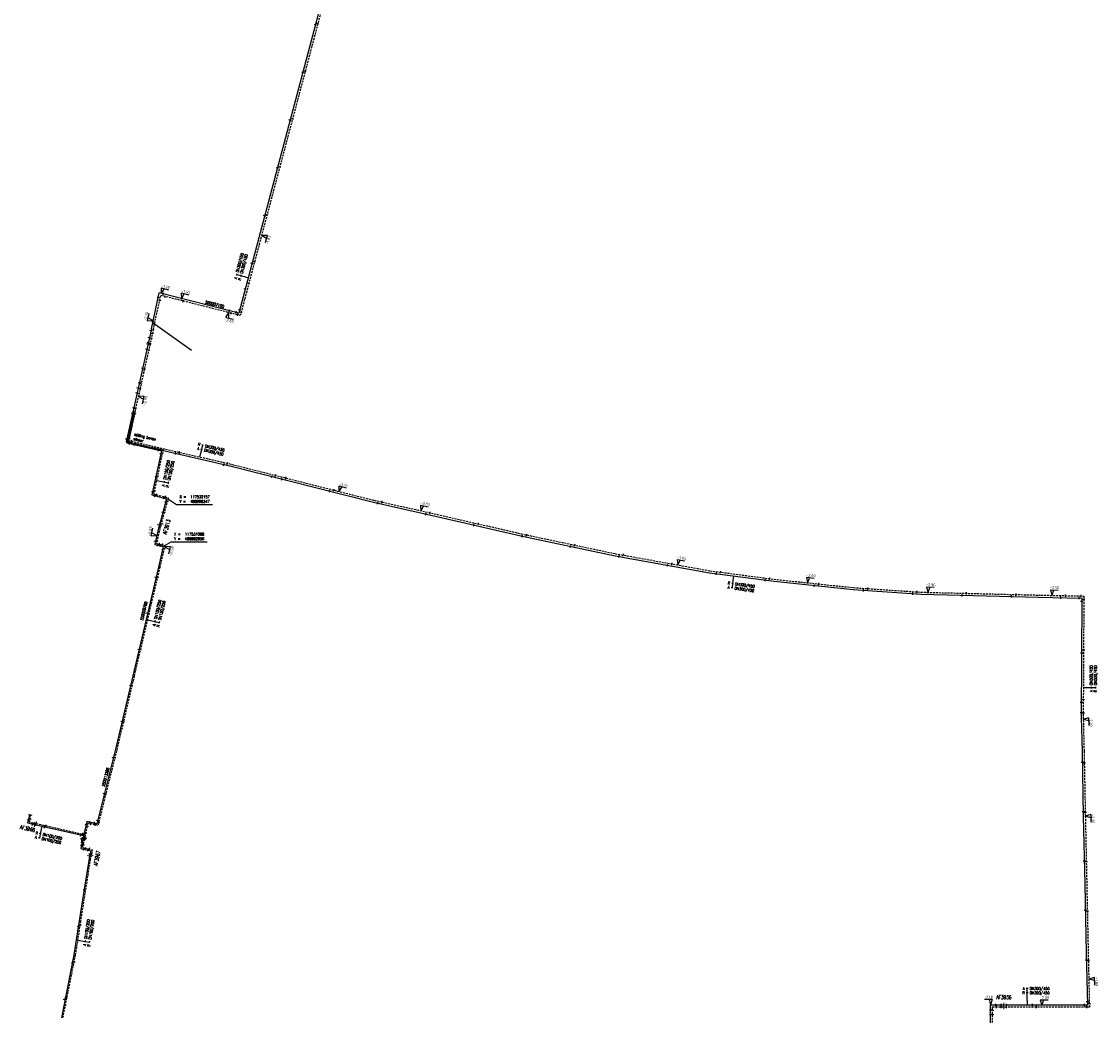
# Model space of a CAD drawing. Header units: millimetres. Extents: x 0 to 118318689, y 0 to 490460760.
# Tile 72 of 117: x 117484931 to 117833591, y 486830889 to 487152766. Entities that reach past the tile are written whole.
import ezdxf
from ezdxf.enums import TextEntityAlignment as Align

# ---------------------------------------------------------------- set-up
doc = ezdxf.new("R2010")
doc.units = ezdxf.units.MM
doc.header["$LTSCALE"] = 200
doc.linetypes.add('HIDDEN2', pattern=[4.7625, 3.175, -1.5875])
doc.layers.get('0').update_dxf_attribs({"color": 8})
for name, color, linetype in [('WT-C-AFSLUITER', 7, 'Continuous'), ('WT-C-mof', 7, 'Continuous'), ('WT-C-VERLOOP', 7, 'Continuous'), ('WT-I-coord', 7, 'Continuous'), ('WT-I-diam', 7, 'Continuous'), ('WT-I-info', 7, 'Continuous'), ('WT-I-NAP', 7, 'Continuous'), ('WT-L-aanvoer', 6, 'Continuous'), ('WT-L-retour', 6, 'HIDDEN2')]:
    doc.layers.add(name, color=color, linetype=linetype)
doc.styles.add('DIN17', font='ROMANS.SHX', dxfattribs={"width": 0.9})
doc.styles.add('ISOCP', font='ISOCP.SHX')

# ---------------------------------------------------------------- blocks, each defined once
blk = doc.blocks.new('LR-mof')
at = {"color": 0, "linetype": 'ByBlock', "lineweight": -2}
blk.add_line((0, -0.75), (0, 0.75), dxfattribs=at)
blk = doc.blocks.new('LR-VERL')
at = {"color": 0, "linetype": 'ByBlock', "lineweight": -2}
blk.add_lwpolyline([(1.08, 0), (-1.08, -1.25), (-1.08, 1.25)], close=True, dxfattribs=at)
blk = doc.blocks.new('rb_topo_xylr')
at = {"color": 0, "linetype": 'Continuous', "style": 'DIN17', "width": 0.9}
for s, p in [('Y =', (0, 1)), ('X =', (0, 4))]:
    blk.add_text(s, height=1.8, dxfattribs=at).set_placement(p)
at = {"color": 0, "style": 'DIN17', "width": 0.9}
for tag, p in [('Y', (7, 1)), ('X', (7, 4))]:
    blk.add_attdef(tag, p, '', height=1.8, dxfattribs=at)
blk = doc.blocks.new('nap2')
at = {"color": 0, "linetype": 'Continuous'}
for p, q in [((1, 3.5), (-4, 3.5)), ((-1, 3.5), (0, 0)), ((1, 3.5), (0, 0))]:
    blk.add_line(p, q, dxfattribs=at)
at = {"color": 0, "linetype": 'Continuous', "style": 'ISOCP'}
for tag, p in [('*2', (-4, 1.5)), ('*1', (-1.5, 5))]:
    blk.add_attdef(tag, text='', height=1.8, dxfattribs=at).set_placement(p, align=Align.MIDDLE)
blk = doc.blocks.new('nap1')
at = {"color": 0, "linetype": 'Continuous'}
for p, q in [((-1, 3.5), (0, 0)), ((-1, 3.5), (4, 3.5)), ((1, 3.5), (0, 0))]:
    blk.add_line(p, q, dxfattribs=at)
at = {"color": 0, "linetype": 'Continuous', "style": 'ISOCP'}
for tag, p in [('*1', (1.7, 5)), ('*2', (4, 1.5))]:
    blk.add_attdef(tag, text='', height=1.8, dxfattribs=at).set_placement(p, align=Align.MIDDLE)
blk = doc.blocks.new('LR-AFS')
at = {"color": 0, "lineweight": -3, "const_width": 0.7}
blk.add_lwpolyline([(0, -1.5), (0, 1.5)], dxfattribs=at)
at = {"color": 7, "linetype": 'ByBlock', "lineweight": -2, "style": 'DIN17', "width": 0.9}
blk.add_attdef('*1', text='', height=2.5, dxfattribs=at).set_placement((0, 5), align=Align.MIDDLE)
at = {"color": 0, "linetype": 'ByBlock', "lineweight": -2, "style": 'DIN17', "width": 0.3, "flags": 1}
for tag, p in [('*2', (2.5, 1.5)), ('OCODE', (-7.5, -2.5)), ('FABR', (-7.5, -7.5)), ('ST', (-7.5, -5)), ('VCODE', (-2.5, -5)), ('NCODE', (-2.5, -2.5)), ('TYPE', (-2.5, -7.5)), ('OPBOUW', (2.5, -7.5)), ('NIVO', (2.5, -5)), ('BC', (2.5, -2.5)), ('BEDIEN', (7.5, -7.5)), ('IMM', (7.5, -5)), ('RK', (7.5, -2.5)), ('BORDL', (-7.5, -15)), ('VERTR', (-7.5, -10)), ('DEKM', (-7.5, -12.5)), ('PDATUM', (-2.5, -12.5)), ('OPBLEN', (-2.5, -10)), ('BORDX', (-2.5, -15)), ('HULPST', (2.5, -10)), ('BORDY', (2.5, -15)), ('OPM', (2.5, -12.5)), ('VERLSP', (7.5, -10)), ('BORDZ', (7.5, -15)), ('BORD', (7.5, -12.5))]:
    blk.add_attdef(tag, text='', height=1.8, dxfattribs=at).set_placement(p, align=Align.MIDDLE)
blk = doc.blocks.new('LR-hyp')
at = {"color": 7, "linetype": 'ByBlock', "lineweight": -3, "style": 'DIN17', "width": 0.9}
blk.add_attdef('*1', text='', height=1.8, dxfattribs=at).set_placement((0, 0), align=Align.MIDDLE)
at = {"color": 7, "linetype": 'ByBlock', "lineweight": -2, "style": 'DIN17', "width": 0.9, "flags": 1}
blk.add_attdef('*2', text='', height=1.8, dxfattribs=at).set_placement((0, -5), align=Align.MIDDLE)
blk = doc.blocks.new('LR-DIAB2')
at = {"color": 0, "linetype": 'Continuous', "lineweight": -3}
blk.add_line((0, 5), (0, 7.8), dxfattribs=at)
at = {"color": 0, "lineweight": -3}
blk.add_line((0, 0), (0, 5), dxfattribs=at)
for points in [[(0.61, 7.8), (0, 7.8), (-0.61, 7.8)], [(0.61, 5), (0, 5), (-0.61, 5)]]:
    blk.add_lwpolyline(points, dxfattribs=at)
at = {"color": 1, "lineweight": -3, "style": 'DIN17', "width": 0.9}
for tag, p in [('*1', (-1.61, 7.8)), ('*2', (-1.61, 5.02))]:
    blk.add_attdef(tag, text='', height=1.8, dxfattribs=at).set_placement(p, align=Align.MIDDLE_RIGHT)
for tag, p in [('*11', (1.61, 7.8)), ('*12', (1.61, 5))]:
    blk.add_attdef(tag, text='', height=1.8, dxfattribs=at).set_placement(p, align=Align.MIDDLE_LEFT)
blk = doc.blocks.new('LR-DIAO2')
at = {"color": 0, "lineweight": -3}
blk.add_line((0, 0), (0, -5), dxfattribs=at)
at = {"color": 0, "linetype": 'Continuous', "lineweight": -3}
blk.add_line((0, -5), (0, -7.8), dxfattribs=at)
at = {"color": 0, "lineweight": -3}
for points in [[(0.61, -5), (0, -5), (-0.61, -5)], [(0.61, -7.8), (0, -7.8), (-0.61, -7.8)]]:
    blk.add_lwpolyline(points, dxfattribs=at)
at = {"color": 1, "lineweight": -3, "style": 'DIN17', "width": 0.9}
for tag, p in [('*1', (-1.61, -5)), ('*2', (-1.61, -7.78))]:
    blk.add_attdef(tag, text='', height=1.8, dxfattribs=at).set_placement(p, align=Align.MIDDLE_RIGHT)
for tag, p in [('*11', (1.61, -5)), ('*12', (1.61, -7.8))]:
    blk.add_attdef(tag, text='', height=1.8, dxfattribs=at).set_placement(p, align=Align.MIDDLE_LEFT)

msp = doc.modelspace()

# ---------------------------------------------------------------- linework, layer by layer
at = {"linetype": 'Continuous'}
msp.add_line((117527590, 487055216), (117540006, 487046340), dxfattribs=at)
at = {"layer": 'WT-I-coord', "color": 1}
for points in [[(117532158, 486998347), (117535088, 486996396), (117546800, 486996396)], [(117531086, 486982951), (117533323, 486984322), (117545034, 486984322)]]:
    msp.add_lwpolyline(points, dxfattribs=at)
at = {"layer": 'WT-I-diam'}
msp.add_line((117810530, 486835700), (117810530, 486834276), dxfattribs=at)
at = {"layer": 'WT-L-aanvoer', "lineweight": -3}
for p, q in [((117582418, 487160447), (117555286, 487058369)), ((117555286, 487058369), (117551944, 487059213)), ((117526966, 487053254), (117518754, 487016622)), ((117521234, 487026453), (117518968, 487016345)), ((117521234, 487026453), (117520971, 487026512)), ((117518754, 487016622), (117552849, 487008735)), ((117518968, 487016345), (117530217, 487013769)), ((117530217, 487013769), (117527151, 486999447)), ((117552849, 487008735), (117598863, 486997103)), ((117527151, 486999447), (117531881, 486998188)), ((117531881, 486998188), (117529548, 486989669)), ((117598863, 486997103), (117619422, 486992526)), ((117619422, 486992526), (117646549, 486986245)), ((117529548, 486989669), (117529286, 486988713)), ((117646549, 486986245), (117677071, 486979790)), ((117677071, 486979790), (117707709, 486974263)), ((117707709, 486974263), (117728572, 486971500)), ((117728572, 486971500), (117754219, 486968791)), ((117754219, 486968791), (117776142, 486967312)), ((117776142, 486967312), (117814122, 486966377)), ((117814122, 486966377), (117828201, 486966073)), ((117828201, 486966073), (117828006, 486927594)), ((117828006, 486927594), (117828280, 486916328)), ((117828280, 486916328), (117828687, 486895390)), ((117828687, 486895390), (117829151, 486873428)), ((117829151, 486873428), (117829610, 486851317)), ((117829610, 486851317), (117830005, 486834269)), ((117798683, 486826380), (117798665, 486833146)), ((117830005, 486834269), (117803828, 486834278))]:
    msp.add_line(p, q, dxfattribs=at)
at = {"layer": 'WT-L-aanvoer'}
for p, q in [((117526966, 487053254), (117529530, 487064875)), ((117551944, 487059213), (117529530, 487064875)), ((117529286, 486988713), (117528040, 486983416)), ((117528040, 486983416), (117530816, 486982782)), ((117530816, 486982782), (117529246, 486976090)), ((117529246, 486976090), (117525241, 486959140)), ((117525241, 486959140), (117520943, 486940843)), ((117520943, 486940843), (117515469, 486917567)), ((117515469, 486917567), (117511036, 486899836)), ((117511036, 486899836), (117509342, 486892974)), ((117486981, 486893134), (117487570, 486895821)), ((117489192, 486892655), (117486981, 486893134)), ((117492076, 486892030), (117489192, 486892655)), ((117505015, 486889030), (117492076, 486892030)), ((117506041, 486893706), (117505028, 486889086)), ((117509342, 486892974), (117506041, 486893706)), ((117504709, 486887634), (117504118, 486884943)), ((117505015, 486889030), (117504709, 486887634)), ((117504118, 486884943), (117507339, 486884251)), ((117507339, 486884251), (117506979, 486882519)), ((117506803, 486881668), (117505777, 486875142)), ((117506979, 486882519), (117506803, 486881668)), ((117505777, 486875142), (117503629, 486861487)), ((117503629, 486861487), (117501914, 486850495)), ((117501914, 486850495), (117497831, 486830112)), ((117798665, 486833146), (117798678, 486834325)), ((117798678, 486834325), (117802936, 486834286)), ((117802936, 486834286), (117803828, 486834278))]:
    msp.add_line(p, q, dxfattribs=at)
at = {"layer": 'WT-L-retour', "lineweight": -3}
for p, q in [((117583046, 487160279), (117555750, 487057581)), ((117527600, 487053112), (117530017, 487064082)), ((117551784, 487058583), (117530017, 487064082)), ((117555750, 487057581), (117551784, 487058583)), ((117527600, 487053112), (117519529, 487017110)), ((117521770, 487026787), (117519506, 487016684)), ((117521702, 487026802), (117521770, 487026787)), ((117519506, 487016684), (117530749, 487014109)), ((117519529, 487017110), (117553002, 487009366)), ((117530749, 487014109), (117527680, 486999772)), ((117553002, 487009366), (117599014, 486997735)), ((117527680, 486999772), (117532434, 486998506)), ((117532434, 486998506), (117530155, 486990184)), ((117599014, 486997735), (117619566, 486993160)), ((117619566, 486993160), (117646690, 486986879)), ((117529722, 486988602), (117528582, 486983754)), ((117530155, 486990184), (117529722, 486988602)), ((117646690, 486986879), (117677195, 486980428)), ((117528582, 486983754), (117531357, 486983120)), ((117531357, 486983120), (117529684, 486975986)), ((117677195, 486980428), (117707809, 486974905)), ((117529684, 486975986), (117525679, 486959037)), ((117707809, 486974905), (117728649, 486972146)), ((117728649, 486972146), (117754276, 486969439)), ((117754276, 486969439), (117776172, 486967961)), ((117776172, 486967961), (117814137, 486967027)), ((117814137, 486967027), (117828854, 486966709)), ((117828854, 486966709), (117828656, 486927600)), ((117525679, 486959037), (117521381, 486940740)), ((117521381, 486940740), (117515907, 486917461)), ((117828656, 486927600), (117828930, 486916335)), ((117515907, 486917461), (117511473, 486899727)), ((117828930, 486916335), (117829337, 486895403)), ((117511473, 486899727), (117509674, 486892440)), ((117487457, 486893440), (117487960, 486895735)), ((117829337, 486895403), (117829801, 486873442)), ((117489642, 486892966), (117487457, 486893440)), ((117492164, 486892420), (117489642, 486892966)), ((117505539, 486889319), (117492164, 486892420)), ((117506384, 486893169), (117505539, 486889319)), ((117509674, 486892440), (117506384, 486893169)), ((117505233, 486887924), (117504644, 486885239)), ((117505539, 486889319), (117505233, 486887924)), ((117504644, 486885239), (117507811, 486884559)), ((117507811, 486884559), (117507460, 486882865)), ((117507197, 486881596), (117506172, 486875080)), ((117507460, 486882865), (117507197, 486881596)), ((117506172, 486875080), (117504024, 486861425)), ((117829801, 486873442), (117830259, 486851331)), ((117504024, 486861425), (117502309, 486850433)), ((117502309, 486850433), (117498226, 486830050)), ((117830259, 486851331), (117830670, 486833621)), ((117799315, 486833148), (117799320, 486833669)), ((117799335, 486825731), (117799315, 486833148)), ((117799320, 486833669), (117802978, 486833636)), ((117802978, 486833636), (117803822, 486833628)), ((117830670, 486833621), (117803822, 486833628))]:
    msp.add_line(p, q, dxfattribs=at)

# ---------------------------------------------------------------- block references
at = {"layer": 'WT-C-AFSLUITER', "linetype": 'Continuous'}
ref = msp.add_blockref('LR-AFS', (117529548, 486989669), dxfattribs=dict(at, xscale=499.9999999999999, yscale=499.9999999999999, zscale=499.9999999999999, rotation=74.68530000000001))
ref.add_attrib('*1', 'AF3913', dxfattribs={"layer": '0', "color": 7, "linetype": 'ByBlock', "lineweight": -2, "height": 1250, "rotation": 74.6853, "style": 'DIN17', "width": 0.65}).set_placement((117531909, 486989107), align=Align.MIDDLE)
for p, xscale, yscale, zscale, rotation in [((117530155, 486990184), 499.9999999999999, 499.9999999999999, 499.9999999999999, 74.68530000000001), ((117489642, 486892966), 500.0000000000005, 500.0000000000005, 500.0000000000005, 347.7733000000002), ((117507460, 486882865), 500, 500, 500, 78.2865), ((117802978, 486833636), 500, 500, 500, 359.4826)]:
    msp.add_blockref('LR-AFS', p, dxfattribs=dict(at, xscale=xscale, yscale=yscale, zscale=zscale, rotation=rotation))
ref = msp.add_blockref('LR-AFS', (117489192, 486892655), dxfattribs=dict(at, xscale=500.0000000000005, yscale=500.0000000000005, zscale=500.0000000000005, rotation=347.7733000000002))
ref.add_attrib('*1', 'AF3966', dxfattribs={"layer": '0', "color": 7, "linetype": 'ByBlock', "lineweight": -2, "height": 1250, "rotation": 347.7733, "style": 'DIN17', "width": 0.65}).set_placement((117486855, 486891411), align=Align.MIDDLE)
ref = msp.add_blockref('LR-AFS', (117506979, 486882519), dxfattribs=dict(at, xscale=500, yscale=500, zscale=500, rotation=78.2865))
ref.add_attrib('*1', 'AF3967', dxfattribs={"layer": '0', "color": 7, "linetype": 'ByBlock', "lineweight": -2, "height": 1250, "rotation": 78.2865, "style": 'DIN17', "width": 0.65}).set_placement((117509363, 486881775), align=Align.MIDDLE)
ref = msp.add_blockref('LR-AFS', (117802936, 486834286), dxfattribs=dict(at, xscale=500, yscale=500, zscale=500, rotation=359.4826))
ref.add_attrib('*1', 'AF3936', dxfattribs={"layer": '0', "color": 7, "linetype": 'ByBlock', "lineweight": -2, "height": 1250, "rotation": 359.4826, "style": 'DIN17', "width": 0.65}).set_placement((117802959, 486836786), align=Align.MIDDLE)
at = {"layer": 'WT-C-mof', "linetype": 'Continuous', "lineweight": -3}
for p, xscale, yscale, zscale, rotation in [((117580099, 487151724), 500.0000000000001, 500.0000000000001, 500.0000000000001, 75.1152), ((117580855, 487152038), 500.0000000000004, 500.0000000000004, 500.0000000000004, 75.11569999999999), ((117575990, 487136263), 500.0000000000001, 500.0000000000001, 500.0000000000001, 75.1152), ((117576752, 487136598), 500.0000000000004, 500.0000000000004, 500.0000000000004, 75.11569999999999), ((117571880, 487120800), 500.0000000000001, 500.0000000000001, 500.0000000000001, 75.1152), ((117572644, 487121144), 500.0000000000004, 500.0000000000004, 500.0000000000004, 75.11569999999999), ((117567770, 487105339), 500.0000000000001, 500.0000000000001, 500.0000000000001, 75.1152), ((117568529, 487105660), 500.0000000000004, 500.0000000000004, 500.0000000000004, 75.11569999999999), ((117563654, 487089852), 500.0000000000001, 500.0000000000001, 500.0000000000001, 75.1152), ((117564423, 487090204, -5399), 500.0000000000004, 500.0000000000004, 500.0000000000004, 75.11569999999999), ((117559546, 487074398), 500.0000000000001, 500.0000000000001, 500.0000000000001, 75.1152), ((117560352, 487074896), 500.0000000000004, 500.0000000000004, 500.0000000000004, 75.11569999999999), ((117557331, 487066063), 500.0000000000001, 500.0000000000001, 500.0000000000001, 75.1152), ((117558497, 487067917), 500.0000000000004, 500.0000000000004, 500.0000000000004, 75.11569999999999), ((117552237, 487059146), 500, 500, 500, 345.823), ((117552776, 487058333), 500, 500, 500, 345.823), ((117526814, 487052578), 500.0000000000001, 500.0000000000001, 500.0000000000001, 77.36490000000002), ((117527281, 487051690), 500.0000000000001, 500.0000000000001, 500.0000000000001, 77.36490000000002), ((117525849, 487048274), 500.0000000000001, 500.0000000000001, 500.0000000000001, 77.36490000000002), ((117525950, 487048724), 500.0000000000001, 500.0000000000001, 500.0000000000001, 77.36490000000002), ((117526317, 487050362), 500.0000000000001, 500.0000000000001, 500.0000000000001, 77.36490000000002), ((117526453, 487047998), 500.0000000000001, 500.0000000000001, 500.0000000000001, 77.36490000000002), ((117526557, 487048460), 500.0000000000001, 500.0000000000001, 500.0000000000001, 77.36490000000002), ((117526929, 487050122), 500.0000000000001, 500.0000000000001, 500.0000000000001, 77.36490000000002), ((117525476, 487046610), 500.0000000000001, 500.0000000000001, 500.0000000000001, 77.36490000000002), ((117526084, 487046351), 500.0000000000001, 500.0000000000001, 500.0000000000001, 77.36490000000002), ((117524088, 487040420), 500.0000000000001, 500.0000000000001, 500.0000000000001, 77.36490000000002), ((117524691, 487040136), 500.0000000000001, 500.0000000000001, 500.0000000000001, 77.36490000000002), ((117522663, 487034062), 500.0000000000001, 500.0000000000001, 500.0000000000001, 77.36490000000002), ((117523038, 487035732), 500.0000000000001, 500.0000000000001, 500.0000000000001, 77.36490000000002), ((117523272, 487033804), 500.0000000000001, 500.0000000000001, 500.0000000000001, 77.36490000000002), ((117523643, 487035463), 500.0000000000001, 500.0000000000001, 500.0000000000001, 77.36490000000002), ((117522292, 487032407), 500.0000000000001, 500.0000000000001, 500.0000000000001, 77.36490000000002), ((117522900, 487032147), 500.0000000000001, 500.0000000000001, 500.0000000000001, 77.36490000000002), ((117521218, 487027616), 500.0000000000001, 500.0000000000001, 500.0000000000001, 77.36490000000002), ((117521835, 487027415, -2913), 500.0000000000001, 500.0000000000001, 500.0000000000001, 77.36490000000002), ((117520828, 487025876), 500.0000000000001, 500.0000000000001, 500.0000000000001, 77.36490000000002), ((117521447, 487025666), 500.0000000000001, 500.0000000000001, 500.0000000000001, 77.36490000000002), ((117534842, 487012900), 500.0000000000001, 500.0000000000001, 500.0000000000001, 346.9747), ((117536027, 487013293), 500.0000000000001, 500.0000000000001, 500.0000000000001, 346.9747), ((117550412, 487009298), 500.0000000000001, 500.0000000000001, 500.0000000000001, 346.9747), ((117551617, 487009687), 500.0000000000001, 500.0000000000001, 500.0000000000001, 346.9747), ((117565955, 487005422), 499.9999999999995, 499.9999999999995, 499.9999999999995, 345.8134000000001), ((117567125, 487005796), 499.9999999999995, 499.9999999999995, 499.9999999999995, 345.8134000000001), ((117569187, 487004605), 499.9999999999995, 499.9999999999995, 499.9999999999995, 345.8134000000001), ((117570565, 487004927), 499.9999999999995, 499.9999999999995, 499.9999999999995, 345.8134000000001), ((117584687, 487000686), 499.9999999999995, 499.9999999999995, 499.9999999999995, 345.8134000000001), ((117586077, 487001005), 499.9999999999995, 499.9999999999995, 499.9999999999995, 345.8134000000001), ((117600208, 486996803), 499.9999999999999, 499.9999999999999, 499.9999999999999, 347.4493), ((117601615, 486997156), 499.9999999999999, 499.9999999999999, 499.9999999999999, 347.4493), ((117530660, 486993729), 499.9999999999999, 499.9999999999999, 499.9999999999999, 74.68530000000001), ((117531153, 486993829), 499.9999999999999, 499.9999999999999, 499.9999999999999, 74.68530000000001), ((117615837, 486993324), 499.9999999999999, 499.9999999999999, 499.9999999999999, 347.4493), ((117617214, 486993683), 499.9999999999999, 499.9999999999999, 499.9999999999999, 347.4493), ((117631434, 486989745), 499.9999999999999, 499.9999999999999, 499.9999999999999, 346.9632), ((117632817, 486990091), 499.9999999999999, 499.9999999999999, 499.9999999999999, 346.9632), ((117646996, 486986150), 499.9999999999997, 499.9999999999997, 499.9999999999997, 348.0585), ((117648407, 486986516), 499.9999999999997, 499.9999999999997, 499.9999999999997, 348.0585), ((117662664, 486982836), 499.9999999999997, 499.9999999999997, 499.9999999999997, 348.0585), ((117664059, 486983206), 499.9999999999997, 499.9999999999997, 499.9999999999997, 348.0585), ((117678329, 486979563), 500, 500, 500, 349.7746999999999), ((117679725, 486979971), 500, 500, 500, 349.7746999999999), ((117695481, 486977129), 500, 500, 500, 349.7746999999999), ((117694077, 486976722), 500, 500, 500, 349.7746999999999), ((117709845, 486973980), 500.0000000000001, 500.0000000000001, 500.0000000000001, 352.4569000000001), ((117711248, 486974450), 500.0000000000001, 500.0000000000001, 500.0000000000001, 352.4569000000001), ((117725710, 486971879), 500.0000000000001, 500.0000000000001, 500.0000000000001, 352.4569000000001), ((117727112, 486972349), 500.0000000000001, 500.0000000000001, 500.0000000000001, 352.4569000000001), ((117741611, 486970123), 500.0000000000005, 500.0000000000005, 500.0000000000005, 353.9698999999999), ((117743016, 486970628), 500.0000000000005, 500.0000000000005, 500.0000000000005, 353.9698999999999), ((117757517, 486968569), 500.0000000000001, 500.0000000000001, 500.0000000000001, 356.14), ((117758955, 486969123), 500.0000000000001, 500.0000000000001, 500.0000000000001, 356.14), ((117773485, 486967491), 500.0000000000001, 500.0000000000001, 500.0000000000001, 356.14), ((117774907, 486968047), 500.0000000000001, 500.0000000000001, 500.0000000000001, 356.14), ((117789464, 486966984), 500.0000000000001, 500.0000000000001, 500.0000000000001, 358.5902), ((117790907, 486967599), 500.0000000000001, 500.0000000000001, 500.0000000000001, 358.5902), ((117805459, 486966590), 500.0000000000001, 500.0000000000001, 500.0000000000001, 358.5902), ((117806897, 486967205), 500.0000000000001, 500.0000000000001, 500.0000000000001, 358.5902), ((117822886, 486966838), 500, 500, 500, 358.7604999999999), ((117821447, 486966219), 500, 500, 500, 358.7604999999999), ((117828110, 486948234), 499.9999999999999, 499.9999999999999, 499.9999999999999, 89.7096), ((117828765, 486949152), 499.9999999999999, 499.9999999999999, 499.9999999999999, 89.7096), ((117828029, 486932232), 499.9999999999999, 499.9999999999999, 499.9999999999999, 89.7096), ((117828684, 486933159), 499.9999999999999, 499.9999999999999, 499.9999999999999, 89.7096), ((117828012, 486928912), 499.9999999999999, 499.9999999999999, 499.9999999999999, 89.7096), ((117828661, 486928739), 499.9999999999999, 499.9999999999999, 499.9999999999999, 89.7096), ((117828346, 486912932), 499.9999999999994, 499.9999999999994, 499.9999999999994, 271.114), ((117829004, 486912747), 499.9999999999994, 499.9999999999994, 499.9999999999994, 271.114), ((117828657, 486896928), 499.9999999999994, 499.9999999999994, 499.9999999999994, 271.114), ((117829311, 486896762), 499.9999999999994, 499.9999999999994, 499.9999999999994, 271.114), ((117828992, 486880932), 500.0000000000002, 500.0000000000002, 500.0000000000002, 271.21), ((117829647, 486880743), 500.0000000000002, 500.0000000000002, 500.0000000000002, 271.21), ((117829327, 486864946), 500.0000000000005, 500.0000000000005, 500.0000000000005, 271.1882), ((117829981, 486864759), 500.0000000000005, 500.0000000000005, 500.0000000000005, 271.1882), ((117829664, 486848950), 499.9999999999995, 499.9999999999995, 499.9999999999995, 271.3288), ((117830319, 486848769), 499.9999999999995, 499.9999999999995, 499.9999999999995, 271.3288)]:
    msp.add_blockref('LR-mof', p, dxfattribs=dict(at, xscale=xscale, yscale=yscale, zscale=zscale, rotation=rotation))
at = {"layer": 'WT-C-mof'}
for p, xscale, yscale, zscale, rotation in [((117530840, 487064544), 500, 500, 500, 345.8229669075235), ((117529213, 487063440), 499.9999999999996, 499.9999999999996, 499.9999999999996, 257.1999895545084), ((117529676, 487062536), 499.9999999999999, 499.9999999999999, 499.9999999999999, 257.1999895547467), ((117531401, 487063732), 500, 500, 500, 345.8229669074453), ((117528269, 486984390), 500.0000000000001, 500.0000000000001, 500.0000000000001, 76.76454889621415), ((117528811, 486984727), 500.0000000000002, 500.0000000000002, 500.0000000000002, 76.76454889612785), ((117529015, 486983193), 499.9999999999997, 499.9999999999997, 499.9999999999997, 347.1258225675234), ((117529557, 486983531), 500, 500, 500, 347.1258225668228), ((117529841, 486983005), 499.9999999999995, 499.9999999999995, 499.9999999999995, 167.1258225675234), ((117530587, 486981808), 500.0000000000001, 500.0000000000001, 500.0000000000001, 256.7988623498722), ((117530382, 486983342), 500.0000000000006, 500.0000000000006, 500.0000000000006, 167.1258225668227), ((117531129, 486982146), 500.0000000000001, 500.0000000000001, 500.0000000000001, 256.7988623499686), ((117487195, 486894111), 499.9999999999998, 499.9999999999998, 499.9999999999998, 77.64214437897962), ((117487671, 486894417), 500, 500, 500, 77.64214437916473), ((117507018, 486893489), 500, 500, 500, 347.5083863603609), ((117509582, 486893945), 499.9999999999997, 499.9999999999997, 499.9999999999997, 76.13445035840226), ((117488471, 486892811), 500, 500, 500, 347.7733444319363), ((117489038, 486893097), 500.0000000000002, 500.0000000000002, 500.0000000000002, 347.7733444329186), ((117505827, 486892729), 500.0000000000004, 500.0000000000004, 500.0000000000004, 257.6209866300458), ((117506170, 486892192), 499.9999999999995, 499.9999999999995, 499.9999999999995, 257.6209866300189), ((117507361, 486892952), 500, 500, 500, 347.5083863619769), ((117508366, 486893191), 500.0000000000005, 500.0000000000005, 500.0000000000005, 167.5083863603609), ((117508697, 486892656), 499.9999999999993, 499.9999999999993, 499.9999999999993, 167.5083863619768), ((117509913, 486893411), 500.0000000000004, 500.0000000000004, 500.0000000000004, 76.13445035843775), ((117504041, 486889256), 499.9999999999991, 499.9999999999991, 499.9999999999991, 166.9482447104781), ((117504545, 486886886), 500, 500, 500, 257.621), ((117504565, 486889545), 500.0000000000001, 500.0000000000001, 500.0000000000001, 166.9482447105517), ((117504865, 486888346), 500, 500, 500, 77.62098663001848), ((117505165, 486889714), 500, 500, 500, 77.62098663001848), ((117505389, 486888635), 500.0000000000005, 500.0000000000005, 500.0000000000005, 77.62098663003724), ((117505690, 486890003), 500.0000000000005, 500.0000000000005, 500.0000000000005, 77.62098663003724), ((117504333, 486885920), 500, 500, 500, 77.62098663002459), ((117504858, 486886216), 500, 500, 500, 77.62098663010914), ((117504862, 486886232), 500, 500, 500, 257.621), ((117505096, 486884733), 500.0000000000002, 500.0000000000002, 500.0000000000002, 347.8724734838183), ((117505622, 486885029), 500, 500, 500, 347.8724734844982), ((117506361, 486884461), 499.9999999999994, 499.9999999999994, 499.9999999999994, 167.8724734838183), ((117506833, 486884769), 499.9999999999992, 499.9999999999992, 499.9999999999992, 167.8724734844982), ((117507136, 486883272), 500.0000000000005, 500.0000000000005, 500.0000000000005, 258.2865432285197), ((117507608, 486883579), 500.0000000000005, 500.0000000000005, 500.0000000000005, 258.28654322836)]:
    msp.add_blockref('LR-mof', p, dxfattribs=dict(at, xscale=xscale, yscale=yscale, zscale=zscale, rotation=rotation))
at = {"layer": 'WT-C-mof', "linetype": 'Continuous'}
for p, xscale, yscale, zscale, rotation in [((117536663, 487063073), 499.999999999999, 499.999999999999, 499.999999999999, 165.8229669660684), ((117537222, 487062262), 500, 500, 500, 344.6945134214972), ((117527477, 487055571), 500, 500, 500, 77.555), ((117527965, 487054772), 500, 500, 500, 77.5761), ((117528451, 486972727), 499.9999999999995, 499.9999999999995, 499.9999999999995, 76.706), ((117528897, 486972655), 499.9999999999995, 499.9999999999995, 499.9999999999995, 76.706), ((117525691, 486961046), 499.9999999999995, 499.9999999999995, 499.9999999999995, 76.706), ((117526138, 486960978), 499.9999999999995, 499.9999999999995, 499.9999999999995, 76.706), ((117522946, 486949371), 500, 500, 500, 76.78160000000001), ((117523392, 486949301), 500, 500, 500, 76.78160000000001), ((117520202, 486937689), 499.9999999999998, 499.9999999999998, 499.9999999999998, 76.76559999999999), ((117520647, 486937616), 499.9999999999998, 499.9999999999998, 499.9999999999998, 76.76559999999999), ((117517456, 486926013), 499.9999999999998, 499.9999999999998, 499.9999999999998, 76.76559999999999), ((117517899, 486925933), 499.9999999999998, 499.9999999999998, 499.9999999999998, 76.76559999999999), ((117514662, 486914339), 499.9999999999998, 499.9999999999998, 499.9999999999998, 75.96209999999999), ((117515108, 486914266), 499.9999999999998, 499.9999999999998, 499.9999999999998, 75.96209999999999), ((117511746, 486902693), 499.9999999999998, 499.9999999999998, 499.9999999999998, 75.96209999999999), ((117512198, 486902628), 499.9999999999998, 499.9999999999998, 499.9999999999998, 75.96209999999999), ((117487570, 486895821), 499.9999999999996, 499.9999999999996, 499.9999999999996, 77.6421), ((117487960, 486895735), 499.9999999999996, 499.9999999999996, 499.9999999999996, 77.6421), ((117492388, 486891957), 500.0000000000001, 500.0000000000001, 500.0000000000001, 346.9482), ((117492847, 486892262), 500.0000000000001, 500.0000000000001, 500.0000000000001, 346.9482), ((117505207, 486871521), 500.0000000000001, 500.0000000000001, 500.0000000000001, 81.06040000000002), ((117503346, 486859671), 500, 500, 500, 81.1305), ((117503817, 486860095), 500, 500, 500, 81.1305), ((117501490, 486847821), 499.9999999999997, 499.9999999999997, 499.9999999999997, 80.98810000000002), ((117501961, 486848241), 499.9999999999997, 499.9999999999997, 499.9999999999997, 80.98810000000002), ((117498764, 486835995), 499.9999999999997, 499.9999999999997, 499.9999999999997, 80.98810000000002), ((117499235, 486836413), 499.9999999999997, 499.9999999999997, 499.9999999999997, 80.98810000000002), ((117800336, 486834310), 500, 500, 500, 359.4826), ((117802043, 486834295), 499.9999999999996, 499.9999999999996, 499.9999999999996, 359.4825602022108), ((117803828, 486834278), 500, 500, 500, 359.4826), ((117812202, 486834276), 499.9999999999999, 499.9999999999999, 499.9999999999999, 359.9804), ((117798666, 486832578), 500, 500, 500, 90.15663928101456), ((117798670, 486831074), 500.0000000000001, 500.0000000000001, 500.0000000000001, 90.1566392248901), ((117799317, 486832480), 500.0000000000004, 500.0000000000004, 500.0000000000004, 90.15663929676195), ((117799320, 486831087), 500, 500, 500, 90.15663924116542), ((117800587, 486833658), 500, 500, 500, 359.4826), ((117802087, 486833644), 500, 500, 500, 359.4826), ((117803855, 486833628), 500, 500, 500, 359.4826), ((117813377, 486833626), 500.0000000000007, 500.0000000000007, 500.0000000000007, 179.9837921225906)]:
    msp.add_blockref('LR-mof', p, dxfattribs=dict(at, xscale=xscale, yscale=yscale, zscale=zscale, rotation=rotation))
at = {"layer": 'WT-C-mof', "lineweight": -3}
for p, xscale, yscale, zscale, rotation in [((117554316, 487058614), 499.9999999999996, 499.9999999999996, 499.9999999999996, 165.8229669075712), ((117554780, 487057826), 499.9999999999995, 499.9999999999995, 499.9999999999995, 165.8229669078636), ((117555543, 487059335), 500.0000000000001, 500.0000000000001, 500.0000000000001, 75.1152005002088), ((117556007, 487058548), 500, 500, 500, 75.11566333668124), ((117521016, 487025477), 499.9999999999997, 499.9999999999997, 499.9999999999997, 257.3648713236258), ((117521552, 487025811), 500.0000000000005, 500.0000000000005, 500.0000000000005, 257.3648713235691), ((117518972, 487017598), 500.0000000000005, 500.0000000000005, 500.0000000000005, 77.36487132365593), ((117519187, 487017321), 500.0000000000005, 500.0000000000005, 500.0000000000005, 77.36487132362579), ((117519724, 487017660), 499.9999999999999, 499.9999999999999, 499.9999999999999, 77.36487132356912), ((117519748, 487018086), 500.0000000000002, 500.0000000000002, 500.0000000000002, 77.36487132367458), ((117519728, 487016397), 499.9999999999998, 499.9999999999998, 499.9999999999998, 346.9747043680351), ((117519943, 487016122), 500.0000000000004, 500.0000000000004, 500.0000000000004, 347.101053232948), ((117520480, 487016461), 500, 500, 500, 347.1010532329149), ((117520503, 487016884), 500, 500, 500, 346.9747043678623), ((117521405, 487015787), 500.0000000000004, 500.0000000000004, 500.0000000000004, 347.101053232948), ((117521942, 487016126), 500, 500, 500, 347.1010532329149), ((117529242, 487013993), 500.0000000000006, 500.0000000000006, 500.0000000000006, 167.101053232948), ((117530007, 487012792), 500, 500, 500, 257.9175233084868), ((117529775, 487014332), 499.9999999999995, 499.9999999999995, 499.9999999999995, 167.1010532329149), ((117530540, 487013131), 500.0000000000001, 500.0000000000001, 500.0000000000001, 257.9175233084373), ((117528407, 487005314), 500, 500, 500, 257.9175233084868), ((117528936, 487005639), 500.0000000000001, 500.0000000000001, 500.0000000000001, 257.9175233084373), ((117527360, 487000425), 500, 500, 500, 77.91752330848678), ((117527890, 487000750), 500, 500, 500, 77.91752330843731), ((117528117, 486999190), 500, 500, 500, 345.0945052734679), ((117528647, 486999515), 500, 500, 500, 345.094505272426), ((117530914, 486998445), 500, 500, 500, 165.0945052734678), ((117531468, 486998764), 500.0000000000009, 500.0000000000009, 500.0000000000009, 165.0945052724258), ((117531617, 486997224), 500.0000000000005, 500.0000000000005, 500.0000000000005, 254.6852640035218), ((117532170, 486997542), 499.9999999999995, 499.9999999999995, 499.9999999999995, 254.6852640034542), ((117827854, 486966730), 500, 500, 500, 178.7605303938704), ((117827201, 486966094), 499.9999999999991, 499.9999999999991, 499.9999999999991, 178.7605303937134), ((117828196, 486965073), 499.9999999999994, 499.9999999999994, 499.9999999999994, 269.7095654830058), ((117828849, 486965709), 500.0000000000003, 500.0000000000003, 500.0000000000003, 269.7095654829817), ((117829005, 486834270), 499.9999999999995, 499.9999999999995, 499.9999999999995, 180.1188694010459), ((117829982, 486835269), 500.0000000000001, 500.0000000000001, 500.0000000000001, 91.32877691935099), ((117830647, 486834621), 499.9999999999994, 499.9999999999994, 499.9999999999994, 91.32877691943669), ((117829670, 486833621), 499.9999999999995, 499.9999999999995, 499.9999999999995, 180.1188694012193)]:
    msp.add_blockref('LR-mof', p, dxfattribs=dict(at, xscale=xscale, yscale=yscale, zscale=zscale, rotation=rotation))
at = {"layer": 'WT-C-VERLOOP', "linetype": 'Continuous', "xscale": 500, "yscale": 500, "zscale": 500, "rotation": 257.621}
for p in [(117504709, 486887634), (117505233, 486887924)]:
    msp.add_blockref('LR-VERL', p, dxfattribs=at)
at = {"layer": 'WT-I-coord', "linetype": 'Continuous'}
ref = msp.add_blockref('rb_topo_xylr', (117536088, 486996396), dxfattribs=dict(at, xscale=500, yscale=500, zscale=500))
ref.add_attrib('X', '117532157', (117539588, 486998396), dxfattribs={"layer": '0', "color": 1, "height": 900, "style": 'DIN17', "width": 0.9})
ref.add_attrib('Y', '486998347', (117539588, 486996896), dxfattribs={"layer": '0', "color": 1, "height": 900, "style": 'DIN17', "width": 0.9})
ref = msp.add_blockref('rb_topo_xylr', (117534323, 486984322), dxfattribs=dict(at, xscale=500, yscale=500, zscale=500))
ref.add_attrib('X', '117531086', (117537823, 486986322), dxfattribs={"layer": '0', "color": 1, "height": 900, "style": 'DIN17', "width": 0.9})
ref.add_attrib('Y', '486982950', (117537823, 486984822), dxfattribs={"layer": '0', "color": 1, "height": 900, "style": 'DIN17', "width": 0.9})
at = {"layer": 'WT-I-diam', "linetype": 'Continuous'}
for name, p, xscale, yscale, zscale, rotation, values in [('LR-DIAB2', (117558314, 487069760), 500, 500, 500, 75.1152005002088, {'*1': 'A', '*11': 'DN300/450', '*2': 'R', '*12': 'DN300/450'}), ('LR-DIAB2', (117542697, 487011750), 500, 500, 500, 346.9747043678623, {'*1': 'R', '*11': 'DN300/450', '*2': 'A', '*12': 'DN300/450'}), ('LR-DIAO2', (117528623, 487004176), 500.0000000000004, 500.0000000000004, 500.0000000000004, 77.91752330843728, {'*1': 'A', '*11': 'DN150/250', '*2': 'R', '*12': 'DN150/250'}), ('LR-DIAO2', (117715472, 486973235), 499.9999999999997, 499.9999999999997, 499.9999999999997, 352.4569425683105, {'*1': 'R', '*11': 'DN300/450', '*2': 'A', '*12': 'DN300/450'}), ('LR-DIAO2', (117525679, 486959037), 499.9999999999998, 499.9999999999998, 499.9999999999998, 76.78156339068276, {'*1': 'A', '*11': 'DN150/250', '*2': 'R', '*12': 'DN150/250'}), ('LR-DIAO2', (117828704, 486937072), 500.0000000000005, 500.0000000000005, 500.0000000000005, 89.70956548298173, {'*1': 'A', '*11': 'DN300/450', '*2': 'R', '*12': 'DN300/450'}), ('LR-DIAO2', (117491520, 486892150), 500, 500, 500, 347.7733444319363, {'*1': 'R', '*11': 'DN100/200', '*2': 'A', '*12': 'DN100/200'}), ('LR-DIAO2', (117503064, 486855272), 500.0000000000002, 500.0000000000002, 500.0000000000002, 81.13053637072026, {'*1': 'A', '*11': 'DN100/200', '*2': 'R', '*12': 'DN100/200'}), ('LR-DIAB2', (117810530, 486835700), 500, 500, 500, 359.9804169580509, {'*1': 'A', '*11': 'DN300/450', '*2': 'R', '*12': 'DN300/450'})]:
    msp.add_blockref(name, p, dxfattribs=dict(at, xscale=xscale, yscale=yscale, zscale=zscale, rotation=rotation)).add_auto_attribs(values)
at = {"layer": 'WT-I-info', "linetype": 'Continuous'}
for p, xscale, yscale, zscale, rotation, values in [((117547475, 487061211), 500.0000000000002, 500.0000000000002, 500.0000000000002, 345.8229669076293, {'*1': '550007100'}), ((117524530, 486961873), 500.0000000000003, 500.0000000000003, 500.0000000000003, 76.70602750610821, {'*1': '550009769'}), ((117512164, 486908082), 500.0000000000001, 500.0000000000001, 500.0000000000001, 75.96207420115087, {'*1': '550013286'})]:
    msp.add_blockref('LR-hyp', p, dxfattribs=dict(at, xscale=xscale, yscale=yscale, zscale=zscale, rotation=rotation)).add_auto_attribs(values)
at = {"layer": 'WT-I-NAP', "linetype": 'Continuous'}
ref = msp.add_blockref('nap1', (117562632, 487083474), dxfattribs=dict(at, xscale=499.9999999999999, yscale=499.9999999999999, zscale=499.9999999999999, rotation=255.1156633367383))
ref.add_attrib('*1', '-1.83', dxfattribs={"layer": '0', "color": 1, "linetype": 'Continuous', "height": 900, "rotation": 75.11566, "style": 'ISOCP'}).set_placement((117564830, 487082010), align=Align.MIDDLE)
ref = msp.add_blockref('nap1', (117530140, 487064721), dxfattribs=dict(at, xscale=500.0000000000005, yscale=500.0000000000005, zscale=500.0000000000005, rotation=345.8229669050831))
ref.add_attrib('*1', '-1.18', dxfattribs={"layer": '0', "color": 1, "linetype": 'Continuous', "height": 900, "rotation": 345.82297, "style": 'ISOCP'}).set_placement((117531577, 487066937), align=Align.MIDDLE)
ref = msp.add_blockref('nap1', (117536698, 487063064), dxfattribs=dict(at, xscale=500, yscale=500, zscale=500, rotation=345.8229669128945))
ref.add_attrib('*1', '-1.47', dxfattribs={"layer": '0', "color": 1, "linetype": 'Continuous', "height": 900, "rotation": 345.82297, "style": 'ISOCP'}).set_placement((117538135, 487065280), align=Align.MIDDLE)
ref = msp.add_blockref('nap1', (117527549, 487055899), dxfattribs=dict(at, xscale=500.0000000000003, yscale=500.0000000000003, zscale=500.0000000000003, rotation=77.5549942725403))
ref.add_attrib('*1', '-2.10', dxfattribs={"layer": '0', "color": 1, "linetype": 'Continuous', "height": 900, "rotation": 77.55499, "style": 'ISOCP'}).set_placement((117525291, 487057269), align=Align.MIDDLE)
ref = msp.add_blockref('nap2', (117552036, 487058520), dxfattribs=dict(at, xscale=499.9999999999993, yscale=499.9999999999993, zscale=499.9999999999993, rotation=165.8229669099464))
ref.add_attrib('*1', '-2.65', dxfattribs={"layer": '0', "color": 1, "linetype": 'Continuous', "height": 900, "rotation": 345.82297, "style": 'ISOCP'}).set_placement((117552151, 487055912), align=Align.MIDDLE)
ref = msp.add_blockref('nap1', (117522721, 487031347), dxfattribs=dict(at, xscale=500.0000000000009, yscale=500.0000000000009, zscale=500.0000000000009, rotation=257.3648713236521))
ref.add_attrib('*1', '-2.90', dxfattribs={"layer": '0', "color": 1, "linetype": 'Continuous', "height": 900, "rotation": 77.36487, "style": 'ISOCP'}).set_placement((117524974, 487029970), align=Align.MIDDLE)
ref = msp.add_blockref('nap1', (117587688, 487000598), dxfattribs=dict(at, xscale=500, yscale=500, zscale=500, rotation=345.8133697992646))
ref.add_attrib('*1', '-3.16', dxfattribs={"layer": '0', "color": 1, "linetype": 'Continuous', "height": 900, "rotation": 345.81337, "style": 'ISOCP'}).set_placement((117589125, 487002813), align=Align.MIDDLE)
ref = msp.add_blockref('nap1', (117614249, 486994343), dxfattribs=dict(at, xscale=500.0000000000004, yscale=500.0000000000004, zscale=500.0000000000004, rotation=347.4493196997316))
ref.add_attrib('*1', '-2.03', dxfattribs={"layer": '0', "color": 1, "linetype": 'Continuous', "height": 900, "rotation": 347.44932, "style": 'ISOCP'}).set_placement((117615622, 486996599), align=Align.MIDDLE)
ref = msp.add_blockref('nap1', (117528729, 486986346), dxfattribs=dict(at, xscale=500.0000000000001, yscale=500.0000000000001, zscale=500.0000000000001, rotation=76.76454889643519))
ref.add_attrib('*1', '-0.83', dxfattribs={"layer": '0', "color": 1, "linetype": 'Continuous', "height": 900, "rotation": 76.76455, "style": 'ISOCP'}).set_placement((117526490, 486987747), align=Align.MIDDLE)
ref = msp.add_blockref('nap1', (117531257, 486982695), dxfattribs=dict(at, xscale=499.9999999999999, yscale=499.9999999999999, zscale=499.9999999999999, rotation=256.7988623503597))
ref.add_attrib('*1', '-0.58', dxfattribs={"layer": '0', "color": 1, "linetype": 'Continuous', "height": 900, "rotation": 76.79886, "style": 'ISOCP'}).set_placement((117533497, 486981296), align=Align.MIDDLE)
ref = msp.add_blockref('nap1', (117697388, 486976785), dxfattribs=dict(at, xscale=499.9999999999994, yscale=499.9999999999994, zscale=499.9999999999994, rotation=349.7747376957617))
ref.add_attrib('*1', '-3.04', dxfattribs={"layer": '0', "color": 1, "linetype": 'Continuous', "height": 900, "rotation": 349.77474, "style": 'ISOCP'}).set_placement((117698669, 486979094), align=Align.MIDDLE)
ref = msp.add_blockref('nap1', (117739396, 486971011), dxfattribs=dict(at, xscale=500, yscale=500, zscale=500, rotation=353.9698542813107))
ref.add_attrib('*1', '-2.60', dxfattribs={"layer": '0', "color": 1, "linetype": 'Continuous', "height": 900, "rotation": 353.96985, "style": 'ISOCP'}).set_placement((117740504, 486973407), align=Align.MIDDLE)
ref = msp.add_blockref('nap1', (117778400, 486967907), dxfattribs=dict(at, xscale=500.0000000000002, yscale=500.0000000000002, zscale=500.0000000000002, rotation=358.5902018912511))
ref.add_attrib('*1', '-2.96', dxfattribs={"layer": '0', "color": 1, "linetype": 'Continuous', "height": 900, "rotation": 358.5902, "style": 'ISOCP'}).set_placement((117779312, 486970385), align=Align.MIDDLE)
ref = msp.add_blockref('nap1', (117818481, 486966933), dxfattribs=dict(at, xscale=500, yscale=500, zscale=500, rotation=358.7605303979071))
ref.add_attrib('*1', '-2.50', dxfattribs={"layer": '0', "color": 1, "linetype": 'Continuous', "height": 900, "rotation": 358.76053, "style": 'ISOCP'}).set_placement((117819385, 486969414), align=Align.MIDDLE)
ref = msp.add_blockref('nap1', (117828676, 486926749), dxfattribs=dict(at, xscale=500, yscale=500, zscale=500, rotation=271.3948088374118))
ref.add_attrib('*1', '-2.20', dxfattribs={"layer": '0', "color": 1, "linetype": 'Continuous', "height": 900, "rotation": 271.39481, "style": 'ISOCP'}).set_placement((117831196, 486925959), align=Align.MIDDLE)
ref = msp.add_blockref('nap1', (117829337, 486895403), dxfattribs=dict(at, xscale=499.9999999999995, yscale=499.9999999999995, zscale=499.9999999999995, rotation=271.2100209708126))
ref.add_attrib('*1', '-2.00', dxfattribs={"layer": '0', "color": 1, "linetype": 'Continuous', "height": 900, "rotation": 271.21002, "style": 'ISOCP'}).set_placement((117831854, 486894606), align=Align.MIDDLE)
ref = msp.add_blockref('nap1', (117830461, 486842623), dxfattribs=dict(at, xscale=500.0000000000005, yscale=500.0000000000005, zscale=500.0000000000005, rotation=271.3287769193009))
ref.add_attrib('*1', '-1.89', dxfattribs={"layer": '0', "color": 1, "linetype": 'Continuous', "height": 900, "rotation": 271.32878, "style": 'ISOCP'}).set_placement((117832980, 486841831), align=Align.MIDDLE)
ref = msp.add_blockref('nap2', (117798678, 486834325), dxfattribs=dict(at, xscale=500, yscale=500, zscale=500, rotation=359.3783414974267))
ref.add_attrib('*1', '-2.18', dxfattribs={"layer": '0', "color": 1, "linetype": 'Continuous', "height": 900, "rotation": 359.37834, "style": 'ISOCP'}).set_placement((117797955, 486836833), align=Align.MIDDLE)
ref = msp.add_blockref('nap1', (117815272, 486834239), dxfattribs=dict(at, xscale=500, yscale=500, zscale=500, rotation=0.118869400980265))
ref.add_attrib('*1', '-2.00', dxfattribs={"layer": '0', "color": 1, "linetype": 'Continuous', "height": 900, "rotation": 0.11887, "style": 'ISOCP'}).set_placement((117816118, 486836741), align=Align.MIDDLE)

# ---------------------------------------------------------------- texts
at = {"layer": 'WT-I-info', "style": 'DIN17', "width": 0.9}
for s, p in [('leiding boven', (117521415, 487018645)), ('elkaar', (117521083, 487017226))]:
    msp.add_text(s, height=900, rotation=346.81653, dxfattribs=at).set_placement(p)

doc.saveas('drawing.dxf')
